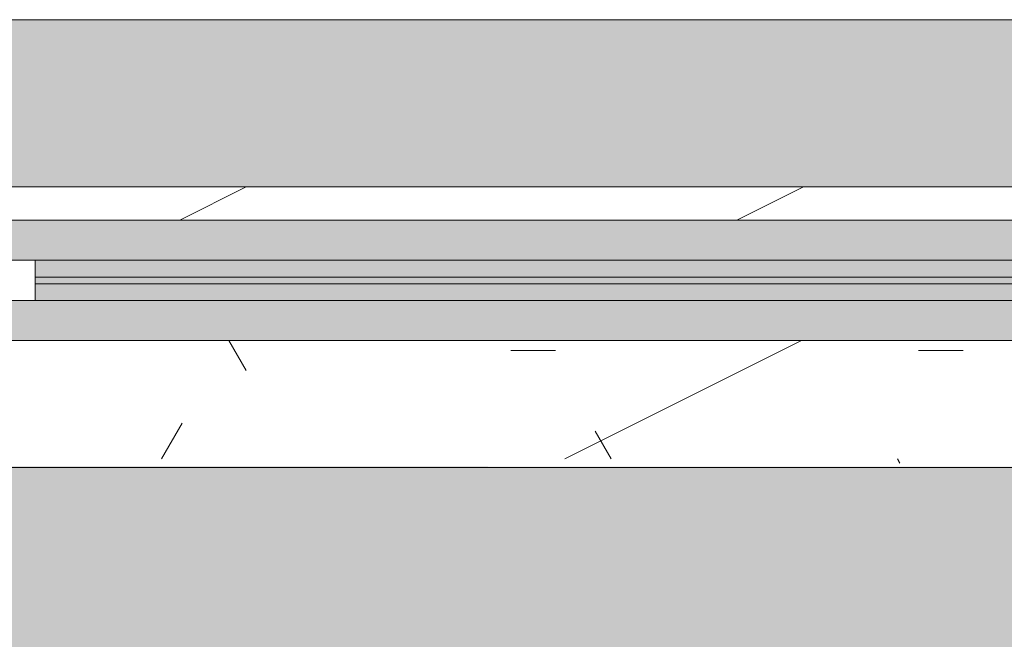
# Model space of a CAD drawing. Header units: millimetres. Extents: x 5980700 to 6194397, y -12939 to 2351883.
# Tile 9 of 124: x 6028853 to 6029590, y -8506 to -8043. Entities that reach past the tile are written whole.
import ezdxf

# ---------------------------------------------------------------- set-up
doc = ezdxf.new("R2010")
doc.units = ezdxf.units.MM
for name, color, linetype, lineweight in [('A-DOOR-FRAM', 31, 'Continuous', 18), ('A-DOOR-GLAZ', 31, 'Continuous', 9), ('A-FLOR', 192, 'Continuous', 18), ('A-FLOR-PATT', 8, 'Continuous', 18), ('A-GLAZ', 151, 'Continuous', 9), ('A-GLAZ-SILL', 1, 'Continuous', 9), ('A-WALL', 113, 'Continuous', 18), ('A-WALL-PATT', 111, 'Continuous', 25)]:
    doc.layers.add(name, color=color, linetype=linetype, lineweight=lineweight)

# ---------------------------------------------------------------- blocks, each defined once
blk = doc.blocks.new('FX-HRT-JANELA_CORRER-4FLS - 330x190cm-4FLS-ALU-3_0cmFolha 5-V87-PLANTA DE CAIMENTO DE PISOS - TÉRREO')
at = {"layer": 'A-DOOR-FRAM', "lineweight": 5}
h = blk.add_hatch(color=251, dxfattribs=at)
h.paths.add_polyline_path([(1549.569858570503, -17.49999999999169), (840.0000000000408, -17.49999999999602), (840.0000000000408, -29.99999999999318), (1580.000000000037, -29.99999999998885), (1580.000000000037, -17.49999999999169)])
h.paths.add_polyline_path([(840.0000000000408, -34.99999999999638), (840.0000000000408, -47.49999999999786), (1580.000000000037, -47.49999999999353), (1580.000000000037, -34.99999999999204), (1549.569858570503, -34.99999999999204)])
at = {"layer": 'A-DOOR-GLAZ', "lineweight": 5}
h = blk.add_hatch(dxfattribs=at)
h.set_pattern_fill('FP_125', color=256, style=0, pattern_type=2)
h.set_pattern_definition([(225, (-10029.865, -8270.326), (449.0128060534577, -449.0128060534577), []), (225, (-10188.615, -8270.326), (5.684341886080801e-14, -898.0256121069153), []), (225, (-9871.115, -8270.326), (5.684341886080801e-14, -898.0256121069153), [])])
h.paths.add_polyline_path([(790.0000000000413, -17.49999999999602), (789.999999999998, -47.49999999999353), (840.0000000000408, -47.49999999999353), (840.0000000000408, -17.49999999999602)])
h.paths.add_polyline_path([(1580.000000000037, -17.49999999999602), (1580.000000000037, -47.49999999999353), (1629.999999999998, -47.49999999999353), (1629.999999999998, -17.49999999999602)])
blk.add_hatch(color=255, dxfattribs=at).paths.add_polyline_path([(1580.000000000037, -29.99999999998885), (840.0000000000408, -29.99999999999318), (840.0000000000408, -34.99999999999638), (1580.000000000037, -34.99999999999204)])
at = {"layer": 'A-GLAZ', "lineweight": 5}
h = blk.add_hatch(color=251, dxfattribs=at)
h.paths.add_polyline_path([(-789.9999999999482, 12.50000000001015), (-1629.999999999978, 12.50000000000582), (-1629.999999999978, -17.49999999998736), (-789.9999999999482, -17.49999999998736), (-789.9999999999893, -47.49999999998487), (789.999999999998, -47.49999999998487), (790.0000000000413, -17.49999999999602), (1629.999999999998, -17.49999999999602), (1629.999999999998, 12.50000000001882), (266.1290322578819, 12.50000000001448)])
h.paths.add_polyline_path([(-1629.999999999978, -47.49999999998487), (-1629.999999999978, -77.49999999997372), (-839.9999999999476, -77.49999999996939), (-839.9999999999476, -47.49999999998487), (-1579.999999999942, -47.4999999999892)])
h.paths.add_polyline_path([(1580.000000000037, -47.49999999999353), (840.0000000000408, -47.49999999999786), (840.0000000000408, -77.49999999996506), (1629.999999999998, -77.49999999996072), (1629.999999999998, -47.49999999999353)])
at = {"layer": 'A-DOOR-FRAM', "color": 90, "lineweight": 5}
for p, q in [((1580.000000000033, -17.50000000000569), (840.0000000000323, -17.50000000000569)), ((840.0000000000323, -47.50000000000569), (1580.000000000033, -47.50000000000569))]:
    blk.add_line(p, q, dxfattribs=at)
at = {"layer": 'A-DOOR-FRAM', "color": 250, "lineweight": 5}
for p, q in [((1580.000000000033, -17.50000000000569), (1580.000000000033, -47.50000000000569)), ((1630.000000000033, -17.50000000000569), (1580.000000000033, -17.50000000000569)), ((1580.000000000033, -47.50000000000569), (1630.000000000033, -47.50000000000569))]:
    blk.add_line(p, q, dxfattribs=at)
at = {"layer": 'A-DOOR-GLAZ', "color": 250, "lineweight": 5}
for p, q in [((1580.000000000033, -30.00000000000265), (840.0000000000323, -30.00000000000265)), ((840.0000000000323, -35.00000000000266), (1580.000000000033, -35.00000000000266)), ((1580.000000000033, -35.00000000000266), (1580.000000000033, -30.00000000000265))]:
    blk.add_line(p, q, dxfattribs=at)
at = {"layer": 'A-GLAZ', "color": 90, "lineweight": 5}
for p, q in [((1629.999999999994, 12.49999999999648), (-1630.000000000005, 12.49999999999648)), ((839.9999999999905, -77.5), (1629.999999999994, -77.5))]:
    blk.add_line(p, q, dxfattribs=at)
blk = doc.blocks.new('FP_89-PLANTA DE CAIMENTO DE PISOS - TÉRREO')
at = {"layer": 'A-GLAZ-SILL', "color": 90, "lineweight": 5}
blk.add_line((1674.999999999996, 107.4999999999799), (-1674.999999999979, 107.4999999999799), dxfattribs=at)
at = {"layer": 'A-GLAZ-SILL', "lineweight": 5}
for p, q in [((933.4241711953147, 104.3603593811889), (933.5461727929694, 104.1348073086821)), ((933.5461727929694, 104.1348073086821), (933.6681743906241, 103.9059421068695)), ((933.6681743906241, 103.9059421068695), (933.7901759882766, 103.6740050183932)), ((933.7901759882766, 103.6740050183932), (933.9121775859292, 103.4392405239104)), ((933.9121775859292, 103.4392405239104), (934.0341791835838, 103.2018960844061)), ((934.0341791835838, 103.2018960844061), (934.1561807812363, 102.9622218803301)), ((934.1561807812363, 102.9622218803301), (934.278182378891, 102.720470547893)), ((934.278182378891, 102.720470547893), (934.4001839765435, 102.4768969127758)), ((934.4001839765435, 102.4768969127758), (934.5221855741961, 102.2317577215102)), ((934.5221855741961, 102.2317577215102), (934.6441871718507, 101.985311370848)), ((934.6441871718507, 101.985311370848), (934.7661887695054, 101.7378176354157)), ((934.7661887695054, 101.7378176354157), (934.8881903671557, 101.4895373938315)), ((934.8881903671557, 101.4895373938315), (935.0101919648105, 101.2407323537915)), ((935.0101919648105, 101.2407323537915), (935.1321935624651, 100.9916647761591))]:
    blk.add_line(p, q, dxfattribs=at)
blk = doc.blocks.new('CC_PEITORIL - PEITORIL-V88-PLANTA DE CAIMENTO DE PISOS - TÉRREO')
at = {"layer": 'A-GLAZ-SILL', "lineweight": 5}
h = blk.add_hatch(dxfattribs=at)
h.set_pattern_fill('FP_126', color=256, style=0, pattern_type=2)
h.set_pattern_definition([(180, (-10029.865, -8270.326), (-406.4, -101.6000000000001), [33.528, -271.272, 33.528, -1896.872]), (180, (-10029.865, -8270.326), (-406.4, -101.6000000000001), [-338.328, -271.272, 33.528, -576.072, -1016]), (180, (-10029.865, -8270.326), (-406.4, -101.6000000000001), [-1219.2, 33.528, -271.272, 33.528, -677.672]), (180, (-10029.865, -8270.326), (-406.4, -101.6000000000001), [-1557.528, -169.672, 33.528, -474.472]), (300.0000000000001, (-10182.265, -8321.126), (291.188181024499, -301.1527240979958), [33.528, -271.272, 33.528, -1896.872]), (300.0000000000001, (-10182.265, -8321.126), (291.188181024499, -301.1527240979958), [-338.328, -271.272, 33.528, -576.072, -1016]), (300.0000000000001, (-10182.265, -8321.126), (291.188181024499, -301.1527240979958), [-1219.2, 33.528, -271.272, 33.528, -677.672]), (300.0000000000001, (-10182.265, -8321.126), (291.188181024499, -301.1527240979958), [-1557.528, -169.672, 33.528, -474.472]), (59.99999999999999, (-10233.065, -8524.326), (115.2118189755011, 402.7527240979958), [33.528, -271.272, 33.528, -1896.872]), (59.99999999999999, (-10233.065, -8524.326), (115.2118189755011, 402.7527240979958), [-338.328, -271.272, 33.528, -576.072, -1016]), (59.99999999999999, (-10233.065, -8524.326), (115.2118189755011, 402.7527240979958), [-1219.2, 33.528, -271.272, 33.528, -677.672]), (59.99999999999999, (-10233.065, -8524.326), (115.2118189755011, 402.7527240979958), [-1557.528, -169.672, 33.528, -474.472])])
h.paths.add_polyline_path([(-805.9126853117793, 100.9916647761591), (-1674.999999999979, 100.9916647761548), (-1674.999999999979, 77.5000000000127), (-1649.99999999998, 77.50000000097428), (-1649.99999999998, 12.50000000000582), (1649.999999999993, 12.50000000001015), (1649.999999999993, 77.50000000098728), (1674.999999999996, 77.5000000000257), (1674.999999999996, 100.9916647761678), (371.828586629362, 100.9916647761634)])
h = blk.add_hatch(dxfattribs=at)
h.set_pattern_fill('FP_127', color=256, style=0, pattern_type=2)
h.set_pattern_definition([(36.87, (-10664.865, -9857.826), (-4762.494328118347, -3175.008507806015), [793.75, -7143.75]), (26.565, (-11617.365, -9381.576), (1587.501456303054, 1587.499067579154), [1774.879, -1774.879]), (18.435, (-11617.365, -8587.826), (3174.997452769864, 1587.502903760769), [1004.024, -4016.092])])
h.paths.add_polyline_path([(-805.9126853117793, 100.9916647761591), (-1674.999999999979, 100.9916647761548), (-1674.999999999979, 77.5000000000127), (-1649.99999999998, 77.50000000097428), (-1649.99999999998, 12.50000000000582), (1649.999999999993, 12.50000000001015), (1649.999999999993, 77.50000000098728), (1674.999999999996, 77.5000000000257), (1674.999999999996, 100.9916647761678), (371.828586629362, 100.9916647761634)])
at = {"layer": 'A-GLAZ', "color": 90, "lineweight": 5}
blk.add_blockref('FP_89-PLANTA DE CAIMENTO DE PISOS - TÉRREO', (0, 0), dxfattribs=at)
blk = doc.blocks.new('BE-PMSa-MOD-ARQ-CONEXAODOFUTURO-EX-000-R_rvt-1-PLANTA DE CAIMENTO DE PISOS - TÉRREO')
at = {"layer": 'A-FLOR-PATT', "lineweight": 5}
h = blk.add_hatch(dxfattribs=at)
h.set_pattern_fill('FP_2', color=135, style=0, pattern_type=2)
h.set_pattern_definition([(0, (0, 0), (812.8, 203.2), [33.528, -576.072, 33.528, -576.072, -3251.2]), (0, (0, 0), (812.8, 203.2), [-1219.2, 33.528, -1185.672, 33.528, -576.072, -1422.4]), (0, (0, 0), (812.8, 203.2), [-3048, 33.528, -372.872, 33.528, -982.472]), (120, (304.8, 101.6), (-582.3763620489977, 602.3054481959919), [33.52799999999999, -576.0719999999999, 33.52799999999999, -576.0719999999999, -3251.199999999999]), (120, (304.8, 101.6), (-582.3763620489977, 602.3054481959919), [-1219.2, 33.52799999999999, -1185.672, 33.52799999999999, -576.0719999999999, -1422.4]), (120, (304.8, 101.6), (-582.3763620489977, 602.3054481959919), [-3048, 33.52799999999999, -372.8719999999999, 33.52799999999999, -982.4719999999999]), (240, (406.4, 508), (-230.4236379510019, -805.5054481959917), [33.528, -576.072, 33.528, -576.072, -3251.2]), (240, (406.4, 508), (-230.4236379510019, -805.5054481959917), [-1219.2, 33.528, -1185.672, 33.528, -576.072, -1422.4]), (240, (406.4, 508), (-230.4236379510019, -805.5054481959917), [-3048, 33.528, -372.872, 33.528, -982.472])])
h.paths.add_polyline_path([(13153.13200708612, -10125.84100563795), (14705.38782324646, -10125.84100563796), (14705.38782324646, -9779.8857164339), (14699.38782324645, -9779.8857164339), (14699.38782324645, -9763.237570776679), (14681.68558745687, -9763.757413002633), (14670.96395493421, -9768.482704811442), (14665.88782324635, -9780.73757077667), (14665.88782324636, -9856.278958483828), (14670.73620676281, -9865.0681674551), (14677.45883342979, -9868.493127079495), (14678.38782324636, -9869.242380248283), (14678.38782324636, -9881.040871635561), (14674.1436913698, -9882.10035906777), (14663.09686027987, -9878.012306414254), (14654.48340806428, -9869.156476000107), (14652.0250349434, -9859.981702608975), (14651.89263271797, -9855.73757077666), (14650.88782324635, -9855.73757077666), (14651.89263271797, -9780.73757077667), (14653.73085252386, -9770.127241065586), (14655.24199762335, -9764.487570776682), (14667.13782324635, -9752.591745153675), (14683.38782324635, -9748.23757077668), (14699.38782324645, -9748.23757077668), (14699.38782324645, -9731.589425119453), (14705.38782324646, -9731.589425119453), (14705.38782324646, -9705.737570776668), (14755.38782324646, -9705.737570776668), (14755.38782324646, -9754.737570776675), (14795.38782324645, -9754.737570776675), (14796.02424042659, -9756.737570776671), (14812.38782324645, -9756.737570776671), (14811.36426821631, -9815.737570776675), (14810.34779546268, -9815.737570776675), (14811.47778338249, -9818.171971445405), (14811.43015556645, -9819.291362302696), (14811.44856252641, -9820.918341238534), (14827.38782324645, -9827.197475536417), (14827.38782324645, -10125.84100563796), (21231.38515489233, -10125.84100563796), (21231.38515489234, 5919.158994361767), (12003.88515489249, 5918.472013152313), (12003.8851548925, 5447.158205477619), (12268.88333741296, 5447.158205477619), (12268.88333741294, 4674.158994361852), (15653.88333741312, 4674.158994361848), (15653.88333741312, 5447.158205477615), (15923.88333741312, 5447.15820547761), (15923.88333741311, 4674.158994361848), (19999.38682609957, 4674.158994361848), (19999.38682609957, 5447.158205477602), (20269.38682609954, 5447.158205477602), (20269.38682609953, 4280.731645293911), (20299.38682609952, 4280.731645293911), (20298.51487451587, 1530.731645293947), (20269.38682609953, 1530.731645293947), (20269.38682609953, 1143.558994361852), (20299.38682609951, 1143.558994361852), (20298.51487451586, -1606.441005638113), (20269.38682609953, -1606.441005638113), (20269.38682609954, -2040.191005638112), (20299.38682609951, -2040.191005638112), (20298.51487451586, -4790.191005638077), (20269.38682609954, -4790.191005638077), (20269.38682609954, -5273.941005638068), (20299.38682609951, -5273.941005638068), (20298.51487451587, -8023.941005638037), (20269.38682609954, -8023.941005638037), (20269.38682609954, -9308.841005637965), (19999.38682609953, -9308.841005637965), (19999.38682609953, -8513.841794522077), (19913.38333741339, -8513.841794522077), (19913.38333741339, -8347.825683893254), (19635.38599049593, -8347.825683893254), (19635.38599049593, -8377.825683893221), (16285.38599049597, -8376.953732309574), (16285.38599049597, -8347.825683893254), (15971.88333741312, -8347.825683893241), (15971.88333741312, -8513.84179452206), (15921.38515489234, -8513.84179452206), (15921.38515489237, -9312.594001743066), (15651.38515489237, -9312.594001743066), (15651.3851548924, -8513.84179452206), (15603.38515489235, -8513.841794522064), (15603.38515489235, -8377.825683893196), (12316.88333741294, -8377.82568389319), (12316.88333741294, -8513.841794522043), (12268.88333741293, -8513.841794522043), (12268.88333741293, -9312.59400174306), (11998.88333741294, -9312.59400174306), (11998.88333741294, -8513.841794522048), (11950.88333741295, -8513.841794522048), (11950.88333741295, -8347.825683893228), (11867.63333741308, -8347.825683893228), (11867.63333741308, -8377.82568389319), (8517.633337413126, -8376.953732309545), (8517.633337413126, -8347.825683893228), (8434.383337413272, -8347.825683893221), (8434.383337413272, -8468.841794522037), (8419.38333741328, -8468.841794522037), (8419.38333741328, -8498.841794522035), (8434.383337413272, -8498.841794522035), (8434.383337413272, -8513.841794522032), (8386.383337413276, -8513.841794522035), (8386.383337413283, -9312.594001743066), (8116.383337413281, -9312.594001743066), (8116.383337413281, -9125.841005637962), (2121.38333741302, -9125.841005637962), (2121.38333741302, -9312.594001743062), (1851.383337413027, -9312.594001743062), (1851.383337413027, -9125.841005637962), (-4143.616662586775, -9125.841005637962), (-4143.616662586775, -9312.594001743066), (-4413.616662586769, -9312.594001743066), (-4413.616662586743, -8513.841794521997), (-4461.61666258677, -8513.841794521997), (-4461.61666258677, -8498.841794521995), (-4446.616662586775, -8498.841794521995), (-4446.616662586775, -8468.841794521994), (-4461.61666258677, -8468.841794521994), (-4461.61666258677, -8347.825683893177), (-4547.366662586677, -8347.825683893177), (-4547.366662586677, -8377.825683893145), (-7897.36666258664, -8376.953732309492), (-7897.36666258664, -8347.825683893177), (-7983.116662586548, -8347.825683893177), (-7983.116662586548, -8513.841794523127), (-8031.114845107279, -8513.841794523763), (-8031.114845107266, -9308.841005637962), (-8301.114845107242, -9308.841005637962), (-8301.114845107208, -8513.84179452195), (-8349.116662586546, -8513.841794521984), (-8349.116662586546, -8347.825683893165), (-8354.864845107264, -8347.825683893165), (-8354.864845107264, -8377.825683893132), (-11704.86484510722, -8376.953732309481), (-11704.86484510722, -8347.825683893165), (-11710.61666258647, -8347.825683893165), (-11710.61666258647, -8513.841794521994), (-11758.61484510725, -8513.841794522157), (-11758.61484510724, -9308.841005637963), (-12028.61484510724, -9308.841005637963), (-12028.61484510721, -8513.841794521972), (-12076.61666258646, -8513.841794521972), (-12076.61666258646, -8347.825683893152), (-12498.61666258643, -8347.825683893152), (-12498.61666258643, -8377.82568389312), (-15848.61666258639, -8376.953732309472), (-15848.61666258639, -8347.825683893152), (-16270.61666258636, -8347.82568389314), (-16270.61666258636, -8513.841794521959), (-16356.6158860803, -8513.84179452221), (-16356.61588608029, -9308.841005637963), (-16626.61588608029, -9308.841005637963), (-16626.61588608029, -7987.079408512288), (-16656.61588608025, -7987.079408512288), (-16655.74393449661, -5237.079408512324), (-16626.61588608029, -5237.079408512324), (-16626.61588608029, -4803.341005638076), (-16656.61588608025, -4803.341005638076), (-16655.7439344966, -2053.341005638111), (-16626.61588608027, -2053.341005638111), (-16626.61588608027, -1620.841794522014), (-16656.61588608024, -1620.841794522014), (-16655.74393449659, 1129.158205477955), (-16626.61588608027, 1129.158205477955), (-16626.61588608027, 1534.158205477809), (-16656.61588608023, 1534.158205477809), (-16655.74393449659, 4284.158205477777), (-16626.61588608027, 4284.158205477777), (-16626.61588608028, 5479.158994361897), (-16356.61588608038, 5479.158994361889), (-16356.61588608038, 4674.158994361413), (-12028.61666258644, 4674.158994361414), (-12028.61666258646, 5447.158205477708), (-11733.61666258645, 5446.941285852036), (-11733.61666258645, 4674.158994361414), (-8301.114845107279, 4674.158994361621), (-8301.114845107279, 5447.158205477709), (-8031.114845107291, 5447.158205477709), (-8031.114845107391, 5919.158994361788), (-17588.61484510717, 5919.158994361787), (-17588.6148451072, -10125.84100563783), (8442.166919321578, -10125.84100563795)])
h.paths.add_polyline_path([(14664.88301377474, -9780.73757077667), (14665.63226694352, -9779.779781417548), (14664.44050548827, -9775.73581322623)])
h.paths.add_polyline_path([(-16089.6590788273, -8758.10531785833), (-16115.54098333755, -8754.697900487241), (-16139.6590788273, -8744.707858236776), (-16160.36975694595, -8728.815995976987), (-16176.26161920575, -8708.105317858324), (-16186.2516614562, -8683.987222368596), (-16189.6590788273, -8658.105317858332), (-16186.2516614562, -8632.223413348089), (-16176.26161920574, -8608.105317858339), (-16160.36975694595, -8587.39463973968), (-16139.6590788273, -8571.502777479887), (-16115.54098333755, -8561.512735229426), (-16089.6590788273, -8558.105317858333), (-16063.77717431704, -8561.512735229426), (-16039.65907882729, -8571.502777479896), (-16018.94840070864, -8587.394639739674), (-16003.05653844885, -8608.105317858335), (-15993.06649619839, -8632.22341334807), (-15989.6590788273, -8658.105317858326), (-15993.06649619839, -8683.987222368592), (-16003.05653844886, -8708.10531785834), (-16018.94840070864, -8728.815995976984), (-16039.65907882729, -8744.707858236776), (-16063.77717431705, -8754.697900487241)])
h.paths.add_polyline_path([(19732.71217533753, -8754.668450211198), (19706.83027082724, -8751.260990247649), (19682.71217533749, -8741.270823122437), (19660.00862136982, -8722.781563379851), (19646.10963495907, -8704.667825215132), (19636.11959270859, -8680.54942825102), (19632.71217533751, -8648.664394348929), (19632.71217533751, -8622.782813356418), (19636.11959270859, -8596.901232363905), (19646.10963495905, -8572.783438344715), (19662.00149721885, -8552.073019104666), (19682.71217533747, -8536.181355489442), (19706.83027082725, -8526.191438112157), (19732.7121753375, -8522.784063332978), (19758.59407984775, -8526.191438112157), (19782.71217533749, -8536.181355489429), (19803.42285345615, -8552.073019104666), (19819.31471571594, -8572.783438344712), (19829.30475796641, -8596.901232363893), (19832.7121753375, -8628.39034617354), (19832.7121753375, -8654.66720021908), (19827.88084468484, -8683.987101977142), (19816.67739151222, -8708.104895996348), (19803.42285345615, -8725.378762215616), (19782.71217533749, -8741.27082312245), (19758.59407984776, -8751.260990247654)])
h.paths.add_polyline_path([(15648.38515489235, -8468.841794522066), (15650.88333741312, -8468.841794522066), (15650.88333741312, -8347.825683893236), (15648.38515489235, -8347.825683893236), (15648.38515489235, -8375.919436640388)])
h.paths.add_polyline_path([(-15957.766248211, 4689.65210732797), (-15964.016248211, 4691.326789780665), (-15966.60508297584, 4693.313272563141), (-15969.84032103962, 4698.916869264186), (-15969.84032103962, 4705.387345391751), (-15966.60508297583, 4710.990942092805), (-15961.00148627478, 4714.226180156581), (-15954.53101014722, 4714.226180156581), (-15948.92741344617, 4710.990942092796), (-15945.69217538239, 4705.387345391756), (-15945.69217538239, 4698.916869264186), (-15948.92741344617, 4693.313272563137), (-15954.53101014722, 4690.078034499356)])
h.paths.add_polyline_path([(19572.98503538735, 4699.192323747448), (19566.73503538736, 4700.867006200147), (19564.14620062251, 4702.853488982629), (19560.91096255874, 4708.45708568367), (19560.91096255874, 4714.927561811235), (19564.14620062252, 4720.531158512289), (19569.74979732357, 4723.766396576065), (19576.22027345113, 4723.766396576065), (19581.82387015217, 4720.53115851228), (19585.05910821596, 4714.927561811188), (19585.05910821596, 4708.457085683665), (19581.82387015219, 4702.853488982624), (19576.22027345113, 4699.618250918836)])
h.paths.add_polyline_path([(19732.7121753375, 4730.240264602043), (19706.83027082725, 4733.647681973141), (19682.7121753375, 4743.637724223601), (19662.00149721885, 4759.529586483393), (19646.10963495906, 4780.240264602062), (19636.11959270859, 4804.358360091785), (19632.71217533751, 4830.240264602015), (19636.11959270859, 4856.122169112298), (19646.10963495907, 4880.240264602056), (19662.00149721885, 4900.950942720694), (19682.7121753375, 4916.84280498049), (19706.83027082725, 4926.832847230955), (19732.7121753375, 4930.240264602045), (19758.59407984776, 4926.832847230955), (19782.71217533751, 4916.842804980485), (19803.42285345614, 4900.950942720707), (19819.31471571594, 4880.240264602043), (19829.30475796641, 4856.122169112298), (19832.7121753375, 4830.24026460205), (19829.30475796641, 4804.358360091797), (19819.31471571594, 4780.240264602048), (19803.42285345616, 4759.529586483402), (19782.71217533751, 4743.63772422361), (19758.59407984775, 4733.647681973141)])
h.paths.add_polyline_path([(-16089.6590788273, 4736.408178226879), (-16115.54098333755, 4739.815595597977), (-16139.6590788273, 4749.805637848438), (-16160.36975694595, 4765.697500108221), (-16176.26161920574, 4786.408178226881), (-16186.2516614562, 4810.526273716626), (-16189.6590788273, 4836.408178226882), (-16186.2516614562, 4862.29008273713), (-16176.26161920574, 4886.408178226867), (-16160.36975694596, 4907.118856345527), (-16139.6590788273, 4923.010718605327), (-16115.54098333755, 4933.000760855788), (-16089.6590788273, 4936.408178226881), (-16063.77717431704, 4933.000760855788), (-16039.6590788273, 4923.010718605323), (-16018.94840070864, 4907.118856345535), (-16003.05653844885, 4886.408178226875), (-15993.06649619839, 4862.29008273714), (-15989.6590788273, 4836.408178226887), (-15993.06649619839, 4810.526273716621), (-16003.05653844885, 4786.408178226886), (-16018.94840070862, 4765.697500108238), (-16039.6590788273, 4749.805637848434), (-16063.77717431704, 4739.815595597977)])
h = blk.add_hatch(dxfattribs=at)
h.set_pattern_fill('FP_109', color=133, style=0, pattern_type=2)
h.set_pattern_definition([(49.99999999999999, (0, 0), (182.184668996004, -15.93908553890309), [19.05, -209.55]), (355, (0, 0), (-35.24242749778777, 191.0566080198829), [15.24, -167.64]), (100.451, (15.182, -1.328), (146.9425016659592, 175.1166878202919), [16.19, -178.09]), (46.184, (0, 50.8), (271.0788941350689, -42.04327417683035), [28.575, -314.325]), (96.636, (22.59, 47.297), (237.4025071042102, 247.4272132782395), [24.285, -267.135]), (351.184, (0, 50.8), (237.404605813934, 247.4251178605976), [22.86, -251.46]), (21, (25.4, 38.1), (151.6148798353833, -102.2655185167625), [19.05, -209.55]), (326, (25.4, 38.1), (61.80235996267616, 184.1877424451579), [15.24, -167.64]), (71.45100000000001, (38.035, 29.578), (213.4170626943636, 81.92136778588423), [16.19, -178.09]), (37.50000000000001, (0, 0), (3.08832282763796, 84.55507579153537), [8.382, -157.226, 8.382, -161.798, -168.275]), (37.50000000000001, (0, 0), (3.08832282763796, 84.55507579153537), [-335.788, 8.382, -159.893]), (7.499999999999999, (0, 0), (66.81943811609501, 100.1807470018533), [8.382, -88.646, 8.382, -153.416, -64.135]), (7.499999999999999, (0, 0), (66.81943811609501, 100.1807470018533), [-258.826, 8.382, -55.753]), (327.5, (-56.642, 0), (135.5904877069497, -5.7289126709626), [8.382, -55.118, 8.382, -189.738, -262.89]), (327.5, (-56.642, 0), (135.5904877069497, -5.7289126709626), [-261.62, 8.382, -254.508]), (317.5, (-82.042, 0), (148.1288864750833, 25.42676126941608), [8.382, -74.168, 8.382, -123.19, -186.69]), (317.5, (-82.042, 0), (148.1288864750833, 25.42676126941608), [-214.122, 8.382, -178.308])])
h.paths.add_polyline_path([(-4441.627696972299, -8177.825683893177), (-4441.627696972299, -8167.82568389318), (-4451.627696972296, -8167.82568389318), (-4451.627696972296, -8177.825683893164)])
h.paths.add_polyline_path([(20075.50989163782, -8167.825683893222), (20089.3868260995, -8167.825683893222), (20089.38682609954, -5194.841794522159), (19913.38333741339, -5194.841794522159), (19913.38333741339, -4838.84179452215), (20089.38682609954, -4838.841794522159), (20089.38682609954, -2003.841794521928), (19923.3833374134, -2003.841794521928), (19923.38333741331, -1915.841005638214), (15956.88333741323, -1915.841005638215), (15956.88333741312, -2008.841794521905), (15620.88333741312, -2008.841794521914), (15620.88333741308, -1915.841005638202), (12301.88333741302, -1915.841005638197), (12301.88333741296, -2008.841794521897), (11965.88333741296, -2008.84179452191), (11965.88333741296, -1915.841005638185), (9479.379702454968, -1915.841005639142), (9479.379702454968, -1900.841005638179), (8579.379702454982, -1900.841005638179), (8579.379702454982, -2050.841005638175), (11830.88333741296, -2050.841005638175), (11830.88333741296, -2143.841794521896), (12436.88333741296, -2143.841794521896), (12436.88333741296, -2050.84100563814), (15485.88333741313, -2050.841005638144), (15485.88333741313, -2143.841794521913), (16091.88333741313, -2143.841794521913), (16091.88333741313, -2050.841005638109), (19788.3833374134, -2050.841005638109), (19788.3833374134, -2138.841794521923), (19964.38682609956, -2138.841794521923), (19964.38682609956, -4713.841794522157), (19788.3833374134, -4713.841794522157), (19788.3833374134, -5319.841794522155), (19964.38682609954, -5319.841794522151), (19964.38682609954, -8042.825683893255), (8511.785154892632, -8042.825683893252), (8511.785154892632, -4063.84179452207), (8559.379702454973, -4063.841794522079), (8559.379702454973, -3457.84179452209), (8511.785154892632, -3457.84179452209), (8511.785154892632, -2770.84100563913), (8500.374635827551, -2770.84100563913), (8500.374635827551, -2640.841005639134), (8511.785154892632, -2640.841005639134), (8511.785154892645, -2138.841794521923), (8549.379702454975, -2138.826511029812), (8549.379702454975, -1900.841005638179), (8539.379702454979, -1900.841005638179), (8539.379702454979, -1915.841005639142), (8424.379702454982, -1915.841005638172), (8424.379702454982, -2003.841794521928), (8386.785154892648, -2003.841794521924), (8386.785154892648, -3582.841794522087), (8434.379702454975, -3582.841794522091), (8434.379702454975, -3938.841794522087), (8386.78515489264, -3938.841794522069), (8386.78515489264, -8167.825683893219), (19983.39944753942, -8167.825683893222)])
h.paths.add_polyline_path([(-4451.627696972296, -8167.82568389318), (-4451.627696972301, -1915.841005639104), (-4556.62769697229, -1915.841005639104), (-4556.62769697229, -1900.841005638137), (-4566.627696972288, -1900.841005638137), (-4566.627696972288, -2740.841005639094), (-4556.627696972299, -2740.841005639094), (-4556.627696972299, -2751.841005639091), (-4536.622630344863, -2751.841005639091), (-4536.622630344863, -2640.841005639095), (-4517.622630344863, -2640.841005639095), (-4517.622630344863, -2770.841005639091), (-4556.627696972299, -2770.841005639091), (-4556.627696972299, -2780.841005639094), (-4566.627696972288, -2780.841005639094), (-4566.627696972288, -2820.841005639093), (-4576.627696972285, -2820.841005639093), (-4576.627696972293, -8042.825683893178), (-16321.61588607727, -8042.825683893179), (-16321.61588608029, -5319.841794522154), (-16145.61666258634, -5319.841794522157), (-16145.61666258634, -4713.841794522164), (-16321.61588608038, -4713.841794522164), (-16321.61588608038, -2138.841794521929), (-16145.61666258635, -2138.841794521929), (-16145.61666258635, -2050.841005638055), (-12201.61666258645, -2050.841005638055), (-12201.61666258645, -2138.841794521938), (-11585.61666258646, -2138.841794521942), (-11585.61666258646, -2050.841005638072), (-8474.116662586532, -2050.841005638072), (-8474.116662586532, -2138.841794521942), (-7858.116662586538, -2138.841794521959), (-7858.116662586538, -2050.841005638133), (-4596.627696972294, -2049.966749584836), (-4596.627696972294, -1900.841005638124), (-5496.627696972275, -1900.841005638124), (-5496.627696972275, -1915.841005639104), (-7993.116662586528, -1915.841005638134), (-7993.116662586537, -2003.841794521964), (-8339.116662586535, -2003.841794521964), (-8339.116662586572, -1915.841005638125), (-11720.6166625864, -1915.841005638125), (-11720.61666258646, -2003.841794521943), (-12066.61666258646, -2003.841794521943), (-12066.61666258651, -1915.841005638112), (-16280.61666258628, -1915.841005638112), (-16280.61666258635, -2003.84179452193), (-16446.61588608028, -2003.84179452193), (-16446.61588608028, -4838.841794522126), (-16270.61666258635, -4838.841794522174), (-16270.61666258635, -5194.841794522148), (-16446.61588608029, -5194.841794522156), (-16446.61588608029, -8167.825683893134), (-4512.987072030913, -8167.825683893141)])
h.paths.add_polyline_path([(-6183.614845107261, -327.1176804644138), (-6183.612822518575, -327.1195872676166), (-6151.433903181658, -327.1195872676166)])
h.paths.add_polyline_path([(-6183.614845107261, -1157.117680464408), (-6183.612822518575, -1157.119587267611), (-6174.673446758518, -1157.119587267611)])
h.paths.add_polyline_path([(9914.343509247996, -1770.841005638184), (10006.38515489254, -1770.841005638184), (10006.38515489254, -14.61798700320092), (9529.379702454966, -14.61798700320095), (9529.379702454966, -29.61798700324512), (9479.379702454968, -29.61798700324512), (9479.379702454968, -14.61798700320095), (8539.379702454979, -14.617987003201), (8539.379702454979, -29.61798700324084), (8489.37970245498, -28.80444696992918), (8489.37970245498, -14.617987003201), (-2271.114845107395, -14.6179870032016), (-2271.114845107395, -29.61036006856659), (-2321.114845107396, -29.61036006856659), (-2321.114845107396, -14.6179870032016), (-3061.11484510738, -14.61798700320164), (-3061.11484510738, -29.6103600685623), (-3111.114845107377, -29.61036006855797), (-3111.114845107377, -14.61798700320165), (-3280.616662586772, -14.61798700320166), (-3280.616662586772, -29.61036006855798), (-3330.616662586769, -29.61036006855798), (-3330.616662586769, -14.61798700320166), (-4070.616662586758, -14.6179870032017), (-4070.616662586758, -29.61036006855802), (-4120.616662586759, -29.61036006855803), (-4120.616662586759, -14.6179870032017), (-4506.627696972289, -14.61798700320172), (-4506.627696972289, -29.61036006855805), (-4556.62769697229, -29.61036006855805), (-4556.62769697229, -14.61798700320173), (-5496.627696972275, -14.61798700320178), (-5496.627696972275, -29.61036006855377), (-5546.627696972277, -29.61036006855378), (-5546.627696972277, -14.61798700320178), (-6183.614845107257, -14.61798700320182), (-6183.614845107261, -1770.841005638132), (-5546.627696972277, -1770.841005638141), (-5546.627696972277, -1755.841005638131), (-5496.627696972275, -1755.841005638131), (-5496.627696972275, -1770.841005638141), (-4556.62769697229, -1770.841005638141), (-4556.62769697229, -1755.841005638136), (-4506.627696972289, -1755.841005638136), (-4506.627696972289, -1770.841005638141), (-4436.616662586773, -1770.841005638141), (-4436.616662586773, -1682.841794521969), (-4120.616662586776, -1682.841794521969), (-4120.616662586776, -1770.841005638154), (-1313.614873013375, -1770.841005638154), (-1313.614873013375, -1755.841005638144), (-1243.614873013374, -1755.841005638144), (-1243.614873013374, -1770.841005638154), (-403.6148730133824, -1770.841005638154), (-403.6148730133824, -1755.841005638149), (-333.6148730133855, -1755.841005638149), (-333.6148730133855, -1770.841005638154), (748.3833374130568, -1770.841005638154), (748.3833374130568, -1755.841005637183), (818.3833374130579, -1755.841005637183), (818.3833374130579, -1770.841005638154), (1678.38333741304, -1770.841005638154), (1678.38333741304, -1620.841005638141), (-3970.61666258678, -1620.841005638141), (-3970.61666258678, -1532.841794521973), (-4586.616662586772, -1532.841794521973), (-4586.616662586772, -1620.841005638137), (-6033.61484510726, -1620.841005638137), (-6033.61484510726, -164.6179870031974), (9856.385154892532, -164.6179870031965), (9856.385154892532, -1620.841005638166), (8559.379702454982, -1620.841005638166), (8559.379702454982, -1532.841794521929), (7943.379702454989, -1532.841794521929), (7943.379702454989, -1620.841005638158), (2294.383337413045, -1620.970226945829), (2294.383337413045, -1770.841005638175), (3154.383337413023, -1770.841005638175), (3154.383337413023, -1755.841005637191), (3224.383337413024, -1755.841005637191), (3224.383337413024, -1770.841005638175), (4236.385126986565, -1770.841005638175), (4236.385126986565, -1755.841005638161), (4306.385126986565, -1755.841005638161), (4306.385126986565, -1770.841005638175), (5146.385126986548, -1770.841005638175), (5146.385126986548, -1755.841005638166), (5216.38512698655, -1755.841005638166), (5216.38512698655, -1770.841005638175), (8093.379702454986, -1770.841005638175), (8093.379702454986, -1682.841794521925), (8409.379702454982, -1682.841794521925), (8409.379702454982, -1770.841005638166), (8489.37970245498, -1770.841005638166), (8489.37970245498, -1755.841005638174), (8539.379702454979, -1755.841005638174), (8539.379702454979, -1770.841005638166), (9479.379702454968, -1770.841005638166), (9479.379702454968, -1755.841005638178), (9529.379702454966, -1755.841005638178), (9529.379702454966, -1770.841005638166), (9856.385154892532, -1770.841005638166)])
h.paths.add_polyline_path([(2264.383337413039, -1770.841005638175), (2264.383337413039, -1527.841794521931), (1708.383337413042, -1527.841794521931), (1708.383337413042, -1770.841005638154), (1718.38333741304, -1770.841005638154), (1718.38333741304, -1755.841005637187), (1788.383337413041, -1755.841005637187), (1788.383337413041, -1770.841005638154), (1833.383337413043, -1770.841005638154), (1833.383337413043, -1677.841794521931), (2139.383337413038, -1677.841794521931), (2139.383337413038, -1770.841005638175), (2184.38333741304, -1770.841005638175), (2184.38333741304, -1755.841005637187), (2254.383337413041, -1755.841005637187), (2254.383337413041, -1770.841005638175), (2259.025241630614, -1770.841005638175)])
h.paths.add_polyline_path([(16686.35582290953, -1755.841005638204), (19923.38333741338, -1755.841005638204), (19923.3833374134, -1667.841794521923), (20089.38682609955, -1667.841794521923), (20089.38682609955, 1166.15820547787), (19913.38333741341, 1166.158205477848), (19913.38333741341, 1522.158205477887), (20089.38682609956, 1522.158205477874), (20089.38682609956, 4296.158205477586), (19913.3833374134, 4296.158205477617), (19913.38333741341, 4461.658994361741), (15971.88333741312, 4461.658994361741), (15971.88333741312, 4296.158205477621), (15605.88333741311, 4296.158205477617), (15605.88333741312, 4461.658994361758), (12316.88333741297, 4461.658994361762), (12316.88333741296, 4296.158205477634), (11950.88333741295, 4296.158205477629), (11950.88333741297, 4461.658994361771), (8424.379702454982, 4461.658994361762), (8424.379702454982, 140.3820129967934), (8489.37970245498, 140.3820129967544), (8489.37970245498, 130.3820129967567), (8539.379702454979, 130.382012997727), (8539.379702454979, 115.3820129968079), (8549.379702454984, 115.3820129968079), (8549.379702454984, 955.3820129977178), (8539.379702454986, 955.3820129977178), (8539.379702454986, 966.3820129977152), (8519.374635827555, 966.382012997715), (8519.374635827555, 855.3820129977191), (8500.374635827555, 855.3820129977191), (8500.374635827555, 985.382012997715), (8539.379702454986, 985.3820129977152), (8539.379702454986, 995.3820129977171), (8549.379702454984, 995.3820129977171), (8549.379702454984, 4336.658994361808), (11825.88333741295, 4336.658994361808), (11825.88333741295, 4171.158205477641), (12441.88333741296, 4171.158205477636), (12441.88333741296, 4336.658994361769), (15480.88333741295, 4336.658994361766), (15480.88333741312, 4171.158205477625), (16096.88333741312, 4171.15820547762), (16097.48518693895, 4336.658994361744), (19788.3833374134, 4336.658994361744), (19788.38333741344, 4171.158205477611), (19964.38682609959, 4171.158205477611), (19964.38682609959, 1647.158205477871), (19788.38333741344, 1647.158205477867), (19788.38333741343, 1041.158205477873), (19964.38682609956, 1041.158205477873), (19964.38682609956, -1532.841794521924), (19788.38333741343, -1532.841794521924), (19788.38333741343, -1620.841005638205), (16091.88333741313, -1620.841005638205), (16091.88333741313, -1527.84179452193), (15485.88333741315, -1527.841794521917), (15485.88333741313, -1620.841005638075), (12436.88333741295, -1620.841005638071), (12436.88333741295, -1527.841794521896), (11830.88333741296, -1527.841794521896), (11830.88333741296, -1620.841005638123), (10286.38515489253, -1620.841005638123), (10286.38515489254, 265.3820129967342), (8579.379702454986, 265.3820129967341), (8579.379702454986, 115.3820129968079), (9479.379702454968, 115.3820129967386), (9479.379702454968, 130.3820129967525), (9509.37970245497, 130.3820129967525), (9509.37970245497, 140.3820129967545), (10161.38515489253, 140.3820129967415), (10161.38515489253, -1755.841005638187), (11965.88333741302, -1755.841005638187), (11965.88333741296, -1662.841794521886), (12301.88333741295, -1662.84179452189), (12301.88333741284, -1755.841005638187), (15620.88333741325, -1755.841005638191), (15620.88333741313, -1662.841794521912), (15956.88333741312, -1662.841794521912), (15956.88333741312, -1755.841005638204), (16417.78746090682, -1755.841005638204)])
h.paths.add_polyline_path([(-6868.469615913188, -1755.841005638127), (-6338.614845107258, -1755.841005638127), (-6338.614845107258, 140.3896399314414), (-5546.627696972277, 140.3896399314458), (-5546.627696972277, 130.3896399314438), (-5496.627696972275, 130.389639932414), (-5496.627696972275, 115.3896399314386), (-4596.627696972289, 115.3896399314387), (-4596.627696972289, 265.3896399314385), (-6463.614845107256, 265.3896399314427), (-6463.614845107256, -1620.841005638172), (-7858.116662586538, -1620.841005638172), (-7858.116662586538, -1532.841794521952), (-8474.116662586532, -1532.841794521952), (-8474.116662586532, -1620.84100563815), (-11585.61666258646, -1620.84100563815), (-11585.61666258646, -1532.841794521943), (-12201.61666258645, -1532.841794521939), (-12201.61666258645, -1620.841005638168), (-16145.61666258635, -1620.841005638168), (-16145.61666258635, -1532.841794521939), (-16321.61588608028, -1532.841794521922), (-16321.61588608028, 1041.158205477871), (-16145.61666258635, 1041.158205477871), (-16145.61666258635, 1647.158205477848), (-16321.6158860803, 1647.158205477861), (-16321.6158860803, 4171.158205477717), (-16145.61666258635, 4171.158205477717), (-16145.61666258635, 4337.158913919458), (-12201.61666258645, 4337.158913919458), (-12201.61666258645, 4171.158205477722), (-11585.61666258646, 4171.158205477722), (-11585.61666258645, 4337.158913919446), (-8474.116662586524, 4337.158913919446), (-8474.116662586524, 4171.158205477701), (-7858.116662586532, 4171.158205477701), (-7858.116662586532, 4337.158913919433), (-4576.627696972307, 4337.158913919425), (-4576.627696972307, 1035.389639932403), (-4566.627696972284, 1035.389639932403), (-4566.627696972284, 995.3896399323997), (-4556.62769697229, 995.3896399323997), (-4556.62769697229, 985.3896399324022), (-4517.622630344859, 985.3896399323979), (-4517.622630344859, 855.389639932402), (-4536.622630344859, 855.389639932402), (-4536.622630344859, 966.3896399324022), (-4556.62769697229, 966.3896399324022), (-4556.62769697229, 955.3896399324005), (-4566.627696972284, 955.3896399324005), (-4566.627696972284, 115.3896399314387), (-4556.62769697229, 115.3896399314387), (-4556.62769697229, 130.3896399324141), (-4506.627696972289, 130.3896399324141), (-4506.627696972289, 140.3896399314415), (-4451.627696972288, 140.3896399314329), (-4451.711295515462, 4461.658994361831), (-7983.116662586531, 4461.65899436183), (-7983.116662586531, 4296.158205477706), (-8349.116662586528, 4296.158205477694), (-8349.200261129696, 4461.658994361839), (-11710.61666258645, 4461.658994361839), (-11710.61666258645, 4296.158205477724), (-12076.61666258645, 4296.158205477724), (-12076.7002611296, 4461.658994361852), (-16280.61666258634, 4461.658994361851), (-16280.61666258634, 4306.158205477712), (-16446.61588608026, 4306.158205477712), (-16446.61588608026, 1512.158205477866), (-16280.61666258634, 1512.158205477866), (-16280.61666258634, 1497.158205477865), (-16270.61666258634, 1497.158205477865), (-16270.61666258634, 1166.158205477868), (-16446.61588608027, 1166.158205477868), (-16446.61588608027, -1667.841794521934), (-16280.61666258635, -1667.841794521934), (-16280.61666258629, -1755.841005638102), (-12066.61666258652, -1755.841005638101), (-12066.61666258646, -1667.841794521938), (-11720.61666258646, -1667.841794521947), (-11720.61666258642, -1755.841005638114), (-8339.116662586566, -1755.841005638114), (-8339.116662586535, -1667.841794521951), (-7993.116662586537, -1667.841794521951), (-7993.116662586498, -1755.841005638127), (-7457.340251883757, -1755.841005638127)])
h.paths.add_polyline_path([(10006.38316409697, -1157.11958726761), (10006.38515489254, -1157.117680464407), (9997.443780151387, -1157.11958726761)])
h.paths.add_polyline_path([(10006.38316409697, -327.1195872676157), (10006.38515489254, -327.1176804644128), (9997.443780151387, -327.1195872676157)])
h.paths.add_polyline_path([(7264.425647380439, 115.3820129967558), (7919.878136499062, 115.3820129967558), (7919.878136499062, 265.3820129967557), (6363.379702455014, 265.3820129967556), (6363.379702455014, 115.3820129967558)])
h.paths.add_polyline_path([(6323.379702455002, 115.3820129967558), (6333.379702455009, 115.3820129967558), (6333.379702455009, 265.3820129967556), (2116.385126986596, 265.3820129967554), (2116.385126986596, 1037.158205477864), (2296.38333741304, 1037.158205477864), (2296.38333741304, 1651.158205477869), (2116.385126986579, 1651.158205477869), (2116.385126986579, 2814.158994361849), (1966.385126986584, 2814.158994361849), (1966.385126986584, 2804.158994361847), (1981.385126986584, 2804.158994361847), (1981.385126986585, 1516.158205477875), (2161.383337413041, 1516.158205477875), (2161.383337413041, 1172.158205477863), (1981.385126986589, 1172.158205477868), (1981.385126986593, 130.382012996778), (6323.379702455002, 130.3820129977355)])
h.paths.add_polyline_path([(7949.878136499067, 115.3820129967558), (7963.379702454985, 115.3820129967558), (7963.379702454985, 130.3820129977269), (8078.379702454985, 130.3820129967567), (8078.379702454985, 296.3913006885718), (8254.379702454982, 296.4037829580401), (8254.379702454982, 1172.158205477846), (8076.38333741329, 1172.158205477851), (8076.38333741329, 1516.158205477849), (8254.379702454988, 1516.158205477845), (8254.379702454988, 4306.158205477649), (8078.383337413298, 4306.158205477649), (8078.383337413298, 4471.658994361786), (7658.883337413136, 4471.658994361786), (7658.883337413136, 4476.658994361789), (7618.883337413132, 4476.658994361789), (7618.883337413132, 4486.658994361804), (2618.883337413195, 4486.658994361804), (2618.883337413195, 4476.658994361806), (2578.8833374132, 4476.658994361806), (2578.8833374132, 4471.658994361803), (2159.383337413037, 4471.658994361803), (2159.383337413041, 4306.158205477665), (1981.385126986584, 4306.158205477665), (1981.385126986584, 3744.158994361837), (1966.385126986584, 3744.158994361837), (1966.385126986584, 2844.158994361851), (2116.385126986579, 2844.158994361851), (2116.385126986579, 4171.158205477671), (2294.38333741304, 4171.158205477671), (2294.38333741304, 4336.658994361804), (7943.383337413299, 4336.658994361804), (7943.383337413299, 4171.158205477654), (8119.379702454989, 4171.158205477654), (8119.379702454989, 1651.158205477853), (7941.383337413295, 1651.158205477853), (7941.383337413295, 1037.158205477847), (8119.379702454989, 1037.158205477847), (8119.379702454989, 431.3942088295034), (7949.878136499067, 431.3817265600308), (7949.878136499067, 130.3820129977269)])
h.paths.add_polyline_path([(1686.385126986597, 115.3820129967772), (1836.385126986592, 115.3820129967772), (1836.385126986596, 2754.15899436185), (1821.385126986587, 2754.15899436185), (1821.385126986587, 2804.158994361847), (1836.385126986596, 2804.158994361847), (1836.385126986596, 3744.158994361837), (1821.385126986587, 3744.158994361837), (1821.385126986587, 3794.158994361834), (1836.385126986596, 3794.158994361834), (1836.385126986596, 3907.158994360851), (1774.885126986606, 3907.158994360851), (1774.885126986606, 3919.658994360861), (1049.885126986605, 3919.658994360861), (1049.885126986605, 3954.658994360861), (1769.885126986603, 3954.658994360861), (1769.885126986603, 3961.658994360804), (386.3851269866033, 3961.658994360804), (386.3851269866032, 4486.658994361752), (-333.6148451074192, 4486.658994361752), (-333.6148451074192, 4407.158913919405), (-318.6148451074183, 4407.158913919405), (-318.6148451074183, 4357.158913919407), (-333.6148451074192, 4357.158913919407), (-333.6148451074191, 3617.158913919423), (-318.6148451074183, 3617.158913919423), (-318.6148451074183, 3567.158913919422), (-333.6148451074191, 3567.158913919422), (-333.6148451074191, 3238.903506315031), (-183.6148451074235, 3238.903506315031), (-183.6148451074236, 4337.158913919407), (236.3851269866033, 4337.158913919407), (236.3851269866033, 3811.658994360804), (1686.385126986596, 3811.658994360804), (1686.385126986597, 265.3820129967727), (444.3857207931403, 265.3820129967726), (444.3857207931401, 2287.15820547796), (81.29247742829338, 2287.15820547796), (81.2924774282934, 2137.15820547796), (294.3857207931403, 2137.15820547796), (294.3857207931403, 1698.268829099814), (304.3857207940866, 1698.268829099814), (304.3857207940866, 1648.268829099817), (294.3857207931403, 1648.268829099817), (295.5425980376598, 308.2688290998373), (304.385720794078, 308.2688290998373), (304.385720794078, 258.2688290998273), (294.3857207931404, 258.2688290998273), (294.3857207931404, 115.3820129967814), (1680.297920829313, 115.3820129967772)])
h.paths.add_polyline_path([(-2016.707522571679, 1971.140541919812), (-1743.707740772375, 1971.14801826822), (-1743.707740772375, 2121.140541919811), (-1993.707304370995, 2121.140541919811), (-1993.707304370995, 1971.148018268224), (-2018.707522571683, 1971.148018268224), (-2018.707522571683, 2121.140541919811), (-2422.616662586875, 2121.140541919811), (-2422.616662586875, 2245.558205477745), (-3006.114845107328, 2245.558205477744), (-3006.114845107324, 3007.158913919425), (-2018.707522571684, 3007.158913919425), (-2018.707522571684, 3238.903506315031), (-3156.114845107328, 3238.903506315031), (-3156.114845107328, 1971.140541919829), (-2784.616662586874, 1971.14054191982), (-2784.616662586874, 2095.558205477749), (-2572.616662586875, 2095.558205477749), (-2572.616662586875, 1971.140541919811), (-2018.707522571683, 1971.140541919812)])
h.paths.add_polyline_path([(-1993.707304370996, 3007.158913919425), (-1743.707740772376, 3007.158913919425), (-1743.707740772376, 3238.903506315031), (-1993.707304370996, 3238.903506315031), (-1993.707304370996, 3094.949362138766)])
h.paths.add_polyline_path([(1801.885126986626, 3919.658994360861), (1836.385126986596, 3919.658994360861), (1836.385126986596, 3961.658994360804), (1801.885126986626, 3961.658994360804), (1801.885126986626, 3927.158994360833)])
at = {"layer": 'A-WALL-PATT', "lineweight": 5}
h = blk.add_hatch(dxfattribs=at)
h.set_pattern_fill('FP_129', color=71, style=0, pattern_type=2)
h.set_pattern_definition([(216.87, (166.6, 416.5), (1249.498511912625, 833.0022321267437), [208.25, -1874.25]), (206.565, (416.5, 291.55), (-416.4997849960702, -416.4999353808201), [465.661, -465.661]), (198.435, (416.5, 83.3), (-832.9995359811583, -416.5008561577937), [263.4179999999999, -1053.671])])
h.paths.add_polyline_path([(-16446.61588608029, -8192.82568389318), (-4451.627696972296, -8192.510425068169), (-4451.627696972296, -8167.82568389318), (-16446.61588608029, -8167.825683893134)])
at = {"layer": 'A-FLOR', "color": 250, "lineweight": 5}
for p, q in [((-4576.627696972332, -8042.825683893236), (-16321.61588608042, -8042.825683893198)), ((-16321.61588608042, -8042.825683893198), (-4576.627696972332, -8042.825683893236))]:
    blk.add_line(p, q, dxfattribs=at)
at = {"layer": 'A-WALL', "color": 90, "lineweight": 5}
blk.add_line((-4451.627696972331, -8167.825683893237), (-16446.61588608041, -8167.825683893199), dxfattribs=at)
at = {"layer": 'A-GLAZ', "color": 250, "lineweight": 5, "rotation": 180}
for name in ['FX-HRT-JANELA_CORRER-4FLS - 330x190cm-4FLS-ALU-3_0cmFolha 5-V87-PLANTA DE CAIMENTO DE PISOS - TÉRREO', 'CC_PEITORIL - PEITORIL-V88-PLANTA DE CAIMENTO DE PISOS - TÉRREO']:
    blk.add_blockref(name, (-10029.86484510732, -8270.325683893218), dxfattribs=at)

msp = doc.modelspace()

# ---------------------------------------------------------------- block references
at = {"lineweight": 5}
msp.add_blockref('BE-PMSa-MOD-ARQ-CONEXAODOFUTURO-EX-000-R_rvt-1-PLANTA DE CAIMENTO DE PISOS - TÉRREO', (6040474.816446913, 0), dxfattribs=at)

doc.saveas('drawing.dxf')
